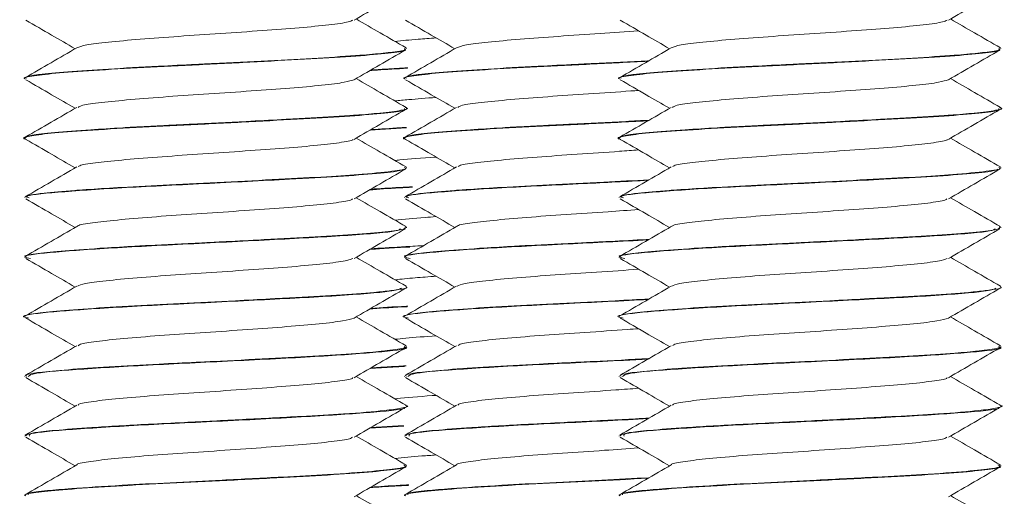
# Model space of a CAD drawing. Header units: millimetres. Extents: x -136 to 1613, y -2821 to -510.
# Tile 40 of 69: x 144 to 165, y -561 to -551. Entities that reach past the tile are written whole.
import ezdxf

# ---------------------------------------------------------------- set-up
doc = ezdxf.new("R2010")
doc.units = ezdxf.units.MM

msp = doc.modelspace()

# ---------------------------------------------------------------- linework, layer by layer
at = {"color": 7, "linetype": 'Continuous', "lineweight": 15}
for p, q in [((152.083, -551.933), (152.083, -551.923)), ((164.542, -551.933), (164.542, -551.923)), ((144.083, -552.548), (144.083, -552.558)), ((152.042, -552.548), (152.042, -552.558)), ((156.542, -552.548), (156.542, -552.558)), ((152.083, -553.183), (152.083, -553.173)), ((164.542, -553.183), (164.542, -553.173)), ((151.316, -553.637), (152.084, -553.59)), ((144.083, -553.799), (144.083, -553.808)), ((152.042, -553.799), (152.042, -553.808)), ((156.542, -553.799), (156.542, -553.808)), ((152.083, -554.433), (152.083, -554.423)), ((164.542, -554.433), (164.542, -554.423)), ((144.083, -555.048), (144.083, -555.058)), ((152.042, -555.048), (152.042, -555.058)), ((156.542, -555.048), (156.542, -555.058)), ((152.083, -555.683), (152.083, -555.673)), ((164.542, -555.683), (164.542, -555.673)), ((144.083, -556.298), (144.083, -556.308)), ((152.042, -556.298), (152.042, -556.308)), ((156.542, -556.298), (156.542, -556.308)), ((152.083, -556.933), (152.083, -556.924)), ((164.542, -556.933), (164.542, -556.924)), ((144.083, -557.548), (144.083, -557.559)), ((152.042, -557.548), (152.042, -557.559)), ((156.542, -557.548), (156.542, -557.559)), ((152.083, -558.184), (152.083, -558.173)), ((164.542, -558.184), (164.542, -558.173)), ((151.314, -558.638), (152.043, -558.595)), ((144.083, -558.798), (144.083, -558.808)), ((152.042, -558.798), (152.042, -558.808)), ((156.542, -558.798), (156.542, -558.808)), ((152.083, -559.433), (152.083, -559.423)), ((164.542, -559.433), (164.542, -559.423)), ((151.311, -559.89), (152.024, -559.845)), ((152.02, -559.835), (151.336, -559.875)), ((144.083, -560.048), (144.083, -560.058)), ((152.042, -560.048), (152.042, -560.058)), ((156.542, -560.048), (156.542, -560.058)), ((152.083, -560.683), (152.083, -560.673)), ((164.542, -560.683), (164.542, -560.673)), ((144.083, -561.298), (144.083, -561.308)), ((152.042, -561.298), (152.042, -561.308)), ((156.542, -561.298), (156.542, -561.308))]:
    msp.add_line(p, q, dxfattribs=at)
for points, knots in [([(150.983, -551.33), (151.162, -551.226), (151.522, -551.017), (151.882, -550.808), (152.062, -550.704)], [0, 0, 0, 0, 0.499689, 1, 1, 1, 1]), ([(163.442, -551.33), (163.622, -551.226), (163.981, -551.017), (164.341, -550.808), (164.521, -550.704)], [0, 0, 0, 0, 0.499695, 1, 1, 1, 1]), ([(144.104, -551.329), (144.284, -551.433), (144.628, -551.633), (144.972, -551.833), (145.137, -551.928)], [0, 0, 0, 0, 0.522696, 1, 1, 1, 1]), ([(145.173, -551.909), (145.225, -551.888), (145.33, -551.847), (145.808, -551.791), (146.476, -551.728), (147.297, -551.668), (148.189, -551.61), (149.068, -551.546), (149.863, -551.489), (150.484, -551.427), (150.873, -551.373), (150.932, -551.341), (150.955, -551.329)], [0, 0, 0, 0, 0.102592, 0.205227, 0.310113, 0.414083, 0.517307, 0.622407, 0.725192, 0.829717, 0.934214, 1, 1, 1, 1]), ([(152.073, -551.909), (151.893, -551.805), (151.545, -551.603), (151.197, -551.401), (151.029, -551.303)], [0, 0, 0, 0, 0.517417, 1, 1, 1, 1]), ([(152.063, -551.329), (152.243, -551.433), (152.588, -551.633), (152.932, -551.833), (153.096, -551.928)], [0, 0, 0, 0, 0.522699, 1, 1, 1, 1]), ([(156.563, -551.329), (156.743, -551.433), (157.088, -551.633), (157.432, -551.833), (157.596, -551.928)], [0, 0, 0, 0, 0.522699, 1, 1, 1, 1]), ([(157.632, -551.909), (157.685, -551.888), (157.789, -551.847), (158.267, -551.791), (158.935, -551.728), (159.756, -551.668), (160.648, -551.61), (161.527, -551.546), (162.322, -551.489), (162.943, -551.427), (163.332, -551.373), (163.391, -551.341), (163.414, -551.329)], [0, 0, 0, 0, 0.1025922, 0.2052275, 0.3101116, 0.4140822, 0.5173073, 0.6224068, 0.7251918, 0.829718, 0.9342143, 1, 1, 1, 1]), ([(164.532, -551.909), (164.352, -551.805), (164.004, -551.603), (163.656, -551.401), (163.488, -551.303)], [0, 0, 0, 0, 0.517423, 1, 1, 1, 1]), ([(153.132, -551.909), (153.185, -551.888), (153.289, -551.847), (153.767, -551.791), (154.435, -551.728), (155.255, -551.668), (156.128, -551.611), (156.681, -551.571), (156.948, -551.552)], [0, 0, 0, 0, 0.167119, 0.33431, 0.505164, 0.674529, 0.842681, 1, 1, 1, 1]), ([(151.84, -551.774), (151.992, -551.759), (152.24, -551.734), (152.575, -551.71), (152.704, -551.701)], [0, 0, 0, 0, 0.614733, 1, 1, 1, 1]), ([(144.087, -552.558), (144.085, -552.558), (144.025, -552.537), (144.243, -552.494), (144.757, -552.437), (145.616, -552.376), (146.689, -552.313), (147.894, -552.256), (149.111, -552.193), (150.237, -552.134), (151.173, -552.075), (151.799, -552.012), (152.097, -551.968), (152.053, -551.94), (152.041, -551.933)], [0, 0, 0, 0, 0.002105, 0.099661, 0.195213, 0.292004, 0.389167, 0.484478, 0.581966, 0.678003, 0.774248, 0.871679, 0.966951, 1, 1, 1, 1]), ([(145.172, -551.908), (144.993, -552.012), (144.633, -552.221), (144.273, -552.43), (144.093, -552.534)], [0, 0, 0, 0, 0.499699, 1, 1, 1, 1]), ([(152.041, -551.923), (152.051, -551.932), (152.082, -551.96), (151.891, -551.988), (151.733, -552.006), (151.729, -552.006), (151.718, -552.008), (151.676, -552.013), (151.502, -552.032), (151.073, -552.071), (150.26, -552.123), (149.188, -552.179), (148.392, -552.22), (147.964, -552.242), (147.851, -552.248), (147.482, -552.266), (146.759, -552.301), (145.807, -552.354), (144.94, -552.413), (144.518, -552.452), (144.331, -552.476), (144.205, -552.496), (144.076, -552.521), (144.11, -552.541), (144.121, -552.548)], [0, 0, 0, 0, 0.0415174, 0.1337373, 0.1339899, 0.1344126, 0.1357806, 0.1405921, 0.158508, 0.2274153, 0.3197332, 0.4116891, 0.5052357, 0.5085595, 0.5142134, 0.5325102, 0.5969619, 0.689791, 0.7820755, 0.8743541, 0.8837834, 0.9025413, 0.9679465, 1, 1, 1, 1]), ([(150.983, -552.58), (151.162, -552.476), (151.522, -552.267), (151.882, -552.058), (152.062, -551.954)], [0, 0, 0, 0, 0.499689, 1, 1, 1, 1]), ([(153.132, -551.908), (152.952, -552.012), (152.592, -552.221), (152.232, -552.43), (152.052, -552.534)], [0, 0, 0, 0, 0.499699, 1, 1, 1, 1]), ([(156.546, -552.558), (156.545, -552.558), (156.484, -552.537), (156.702, -552.494), (157.217, -552.437), (158.076, -552.376), (159.148, -552.313), (160.353, -552.256), (161.571, -552.193), (162.696, -552.134), (163.632, -552.075), (164.258, -552.012), (164.556, -551.968), (164.512, -551.94), (164.5, -551.933)], [0, 0, 0, 0, 0.002105, 0.099662, 0.195213, 0.292004, 0.389167, 0.484477, 0.581965, 0.678002, 0.774247, 0.871678, 0.96695, 1, 1, 1, 1]), ([(157.632, -551.908), (157.452, -552.012), (157.092, -552.221), (156.732, -552.43), (156.552, -552.534)], [0, 0, 0, 0, 0.499697, 1, 1, 1, 1]), ([(164.501, -551.923), (164.51, -551.932), (164.541, -551.96), (164.351, -551.988), (164.192, -552.006), (164.189, -552.006), (164.177, -552.008), (164.135, -552.013), (163.962, -552.032), (163.532, -552.071), (162.719, -552.123), (161.647, -552.179), (160.852, -552.22), (160.424, -552.242), (160.31, -552.248), (159.941, -552.266), (159.218, -552.301), (158.266, -552.354), (157.399, -552.413), (156.977, -552.452), (156.79, -552.476), (156.664, -552.496), (156.536, -552.521), (156.569, -552.541), (156.58, -552.548)], [0, 0, 0, 0, 0.041517, 0.133737, 0.133989, 0.134413, 0.135781, 0.14059, 0.158508, 0.227415, 0.319732, 0.411688, 0.505234, 0.508558, 0.514213, 0.532509, 0.596961, 0.689789, 0.782075, 0.874353, 0.883783, 0.902541, 0.967944, 1, 1, 1, 1]), ([(163.442, -552.58), (163.622, -552.476), (163.981, -552.267), (164.341, -552.058), (164.521, -551.954)], [0, 0, 0, 0, 0.499695, 1, 1, 1, 1]), ([(152.046, -552.558), (152.045, -552.558), (151.984, -552.537), (152.202, -552.494), (152.717, -552.437), (153.575, -552.376), (154.651, -552.313), (155.844, -552.257), (156.717, -552.212), (157.118, -552.191), (157.147, -552.189)], [0, 0, 0, 0, 0.003571, 0.169061, 0.331149, 0.49534, 0.660164, 0.821843, 0.987218, 1, 1, 1, 1]), ([(157.166, -552.178), (157.156, -552.179), (156.791, -552.198), (156.351, -552.22), (155.924, -552.242), (155.81, -552.248), (155.441, -552.266), (154.718, -552.301), (153.766, -552.354), (152.899, -552.413), (152.477, -552.452), (152.29, -552.476), (152.164, -552.496), (152.036, -552.521), (152.069, -552.541), (152.08, -552.548)], [0, 0, 0, 0, 0.0042539, 0.1625859, 0.1682116, 0.1777822, 0.2087495, 0.317837, 0.4749537, 0.6311515, 0.7873366, 0.8032965, 0.8350464, 0.9457444, 1, 1, 1, 1]), ([(151.315, -552.387), (151.367, -552.383), (151.58, -552.367), (151.88, -552.351), (152.107, -552.339)], [0, 0, 0, 0, 0.246085, 1, 1, 1, 1]), ([(152.108, -552.329), (151.953, -552.337), (151.657, -552.353), (151.438, -552.369), (151.334, -552.376)], [0, 0, 0, 0, 0.5259661, 1, 1, 1, 1]), ([(144.104, -552.579), (144.284, -552.683), (144.628, -552.883), (144.972, -553.083), (145.137, -553.178)], [0, 0, 0, 0, 0.522696, 1, 1, 1, 1]), ([(145.2, -553.158), (145.222, -553.144), (145.275, -553.109), (145.662, -553.057), (146.275, -552.996), (147.064, -552.933), (147.944, -552.876), (148.835, -552.813), (149.66, -552.754), (150.336, -552.695), (150.815, -552.633), (150.924, -552.596), (150.976, -552.579)], [0, 0, 0, 0, 0.073533, 0.176469, 0.280747, 0.385428, 0.488104, 0.593137, 0.696598, 0.800284, 0.905258, 1, 1, 1, 1]), ([(152.073, -553.159), (151.893, -553.055), (151.545, -552.853), (151.197, -552.651), (151.029, -552.553)], [0, 0, 0, 0, 0.517417, 1, 1, 1, 1]), ([(152.063, -552.579), (152.243, -552.683), (152.588, -552.883), (152.932, -553.083), (153.096, -553.178)], [0, 0, 0, 0, 0.522699, 1, 1, 1, 1]), ([(156.563, -552.579), (156.743, -552.683), (157.088, -552.883), (157.432, -553.083), (157.596, -553.178)], [0, 0, 0, 0, 0.522699, 1, 1, 1, 1]), ([(157.659, -553.158), (157.681, -553.144), (157.734, -553.109), (158.121, -553.057), (158.735, -552.996), (159.523, -552.933), (160.404, -552.876), (161.294, -552.813), (162.119, -552.754), (162.795, -552.695), (163.274, -552.633), (163.384, -552.596), (163.436, -552.579)], [0, 0, 0, 0, 0.073532, 0.176468, 0.280746, 0.385427, 0.488102, 0.593134, 0.696597, 0.800283, 0.905255, 1, 1, 1, 1]), ([(164.532, -553.159), (164.352, -553.055), (164.004, -552.853), (163.656, -552.651), (163.488, -552.553)], [0, 0, 0, 0, 0.517423, 1, 1, 1, 1]), ([(153.159, -553.158), (153.181, -553.144), (153.234, -553.109), (153.621, -553.057), (154.234, -552.996), (155.025, -552.933), (155.898, -552.877), (156.57, -552.83), (156.894, -552.806), (156.947, -552.802)], [0, 0, 0, 0, 0.119818, 0.287549, 0.457466, 0.628041, 0.795347, 0.966494, 1, 1, 1, 1]), ([(151.84, -553.024), (151.932, -553.015), (152.166, -552.99), (152.5, -552.965), (152.703, -552.95)], [0, 0, 0, 0, 0.390315, 1, 1, 1, 1]), ([(144.118, -553.829), (144.11, -553.827), (144.006, -553.806), (144.15, -553.761), (144.577, -553.702), (145.36, -553.643), (146.38, -553.58), (147.56, -553.523), (148.786, -553.461), (149.947, -553.399), (150.944, -553.342), (151.661, -553.278), (152.053, -553.228), (152.043, -553.196), (152.039, -553.183)], [0, 0, 0, 0, 0.008284, 0.102589, 0.195867, 0.288762, 0.383173, 0.475481, 0.569502, 0.663287, 0.755748, 0.8502, 0.94281, 1, 1, 1, 1]), ([(152.057, -553.159), (152.065, -553.161), (152.15, -553.182), (151.995, -553.221), (151.618, -553.273), (151.16, -553.312), (150.893, -553.331), (150.814, -553.337), (150.508, -553.357), (150.065, -553.382), (149.355, -553.42), (148.598, -553.46), (147.94, -553.494), (147.55, -553.513), (147.536, -553.513), (147.487, -553.516), (147.304, -553.525), (146.944, -553.542), (146.593, -553.56), (146.311, -553.576), (145.964, -553.596), (145.354, -553.634), (144.668, -553.685), (144.172, -553.741), (144.118, -553.779), (144.091, -553.799)], [0, 0, 0, 0, 0.009199, 0.09733, 0.189295, 0.255191, 0.273065, 0.278222, 0.280856, 0.370155, 0.401346, 0.461293, 0.552252, 0.552596, 0.553265, 0.555581, 0.564115, 0.596787, 0.641785, 0.651068, 0.669437, 0.733338, 0.823558, 0.913404, 1, 1, 1, 1]), ([(145.172, -553.158), (144.993, -553.262), (144.633, -553.471), (144.273, -553.68), (144.093, -553.784)], [0, 0, 0, 0, 0.499693, 1, 1, 1, 1]), ([(150.983, -553.83), (151.162, -553.726), (151.522, -553.517), (151.882, -553.308), (152.062, -553.204)], [0, 0, 0, 0, 0.499689, 1, 1, 1, 1]), ([(153.132, -553.158), (152.952, -553.262), (152.592, -553.471), (152.232, -553.68), (152.052, -553.784)], [0, 0, 0, 0, 0.499694, 1, 1, 1, 1]), ([(156.578, -553.829), (156.569, -553.827), (156.465, -553.806), (156.609, -553.761), (157.036, -553.702), (157.82, -553.643), (158.839, -553.58), (160.019, -553.523), (161.245, -553.461), (162.406, -553.399), (163.403, -553.342), (164.12, -553.278), (164.512, -553.228), (164.502, -553.196), (164.498, -553.183)], [0, 0, 0, 0, 0.008284, 0.102588, 0.195866, 0.288762, 0.383172, 0.47548, 0.569502, 0.663287, 0.755747, 0.850201, 0.942809, 1, 1, 1, 1]), ([(164.516, -553.159), (164.524, -553.161), (164.609, -553.182), (164.454, -553.221), (164.077, -553.273), (163.619, -553.312), (163.352, -553.331), (163.273, -553.337), (162.968, -553.357), (162.524, -553.382), (161.814, -553.42), (161.057, -553.46), (160.399, -553.494), (160.01, -553.513), (159.995, -553.513), (159.947, -553.516), (159.763, -553.525), (159.403, -553.542), (159.052, -553.56), (158.77, -553.576), (158.423, -553.596), (157.813, -553.634), (157.127, -553.685), (156.631, -553.741), (156.577, -553.779), (156.551, -553.799)], [0, 0, 0, 0, 0.0092, 0.097329, 0.189295, 0.255189, 0.273064, 0.27822, 0.280855, 0.370155, 0.401346, 0.461292, 0.552252, 0.552596, 0.553265, 0.55558, 0.564115, 0.596787, 0.641784, 0.651068, 0.669438, 0.733338, 0.823558, 0.913403, 1, 1, 1, 1]), ([(157.632, -553.158), (157.452, -553.262), (157.092, -553.471), (156.732, -553.68), (156.552, -553.784)], [0, 0, 0, 0, 0.499691, 1, 1, 1, 1]), ([(163.442, -553.83), (163.622, -553.726), (163.981, -553.517), (164.341, -553.308), (164.521, -553.204)], [0, 0, 0, 0, 0.499695, 1, 1, 1, 1]), ([(152.077, -553.829), (152.069, -553.827), (151.965, -553.806), (152.109, -553.761), (152.537, -553.702), (153.319, -553.643), (154.34, -553.58), (155.515, -553.523), (156.495, -553.474), (157.011, -553.446), (157.147, -553.439)], [0, 0, 0, 0, 0.0137346, 0.1700835, 0.3247319, 0.4787454, 0.6352701, 0.7883093, 0.94419, 1, 1, 1, 1]), ([(157.166, -553.428), (157.006, -553.436), (156.472, -553.464), (155.899, -553.494), (155.51, -553.513), (155.495, -553.513), (155.447, -553.516), (155.263, -553.525), (154.903, -553.542), (154.552, -553.56), (154.27, -553.576), (153.923, -553.596), (153.313, -553.634), (152.627, -553.685), (152.131, -553.741), (152.077, -553.779), (152.051, -553.799)], [0, 0, 0, 0, 0.067635, 0.225062, 0.225658, 0.226817, 0.230824, 0.245595, 0.302143, 0.380021, 0.396087, 0.427882, 0.538476, 0.694625, 0.850123, 1, 1, 1, 1]), ([(152.085, -553.579), (152.044, -553.581), (151.776, -553.597), (151.538, -553.612), (151.336, -553.625)], [0, 0, 0, 0, 0.151616, 1, 1, 1, 1]), ([(144.104, -553.829), (144.284, -553.933), (144.628, -554.133), (144.972, -554.333), (145.137, -554.428)], [0, 0, 0, 0, 0.522696, 1, 1, 1, 1]), ([(145.205, -554.408), (145.21, -554.399), (145.225, -554.37), (145.533, -554.322), (146.087, -554.263), (146.838, -554.2), (147.7, -554.143), (148.597, -554.081), (149.446, -554.019), (150.178, -553.962), (150.692, -553.898), (150.959, -553.857), (150.963, -553.833), (150.964, -553.83)], [0, 0, 0, 0, 0.044402, 0.148487, 0.252144, 0.357497, 0.460494, 0.565412, 0.670065, 0.773235, 0.878636, 0.981969, 1, 1, 1, 1]), ([(152.073, -554.409), (151.893, -554.305), (151.545, -554.103), (151.197, -553.901), (151.029, -553.803)], [0, 0, 0, 0, 0.517417, 1, 1, 1, 1]), ([(152.063, -553.829), (152.243, -553.933), (152.588, -554.133), (152.932, -554.333), (153.096, -554.428)], [0, 0, 0, 0, 0.522699, 1, 1, 1, 1]), ([(156.563, -553.829), (156.743, -553.933), (157.088, -554.133), (157.432, -554.333), (157.596, -554.428)], [0, 0, 0, 0, 0.522699, 1, 1, 1, 1]), ([(157.664, -554.408), (157.669, -554.399), (157.685, -554.37), (157.992, -554.322), (158.547, -554.263), (159.297, -554.2), (160.159, -554.143), (161.057, -554.081), (161.905, -554.019), (162.637, -553.962), (163.151, -553.898), (163.418, -553.857), (163.422, -553.833), (163.423, -553.83)], [0, 0, 0, 0, 0.0443997, 0.148485, 0.2521414, 0.3574944, 0.4604913, 0.5654096, 0.6700628, 0.7732316, 0.8786342, 0.9819686, 1, 1, 1, 1]), ([(164.532, -554.409), (164.352, -554.305), (164.004, -554.103), (163.656, -553.901), (163.488, -553.803)], [0, 0, 0, 0, 0.517423, 1, 1, 1, 1]), ([(153.164, -554.408), (153.169, -554.399), (153.185, -554.37), (153.492, -554.322), (154.046, -554.263), (154.798, -554.2), (155.657, -554.143), (156.407, -554.091), (156.816, -554.061), (156.947, -554.052)], [0, 0, 0, 0, 0.0721956, 0.2414406, 0.4099883, 0.5812959, 0.7487715, 0.9193711, 1, 1, 1, 1]), ([(151.839, -554.274), (151.873, -554.27), (152.091, -554.246), (152.406, -554.22), (152.697, -554.2), (152.702, -554.199)], [0, 0, 0, 0, 0.153702, 0.986968, 1, 1, 1, 1]), ([(145.172, -554.408), (144.993, -554.512), (144.633, -554.721), (144.273, -554.93), (144.093, -555.034)], [0, 0, 0, 0, 0.499693, 1, 1, 1, 1]), ([(152.041, -554.423), (152.054, -554.429), (152.109, -554.453), (151.842, -554.495), (151.281, -554.556), (150.406, -554.615), (149.412, -554.667), (148.267, -554.727), (147.127, -554.783), (146.176, -554.832), (145.536, -554.872), (144.961, -554.913), (144.578, -554.945), (144.279, -554.983), (144.102, -555.014), (144.117, -555.037), (144.124, -555.048)], [0, 0, 0, 0, 0.025787, 0.111299, 0.220654, 0.302389, 0.392181, 0.485709, 0.577609, 0.662975, 0.727794, 0.763832, 0.855243, 0.887262, 0.948522, 1, 1, 1, 1]), ([(144.172, -555.058), (144.147, -555.048), (144.045, -555.008), (144.705, -554.939), (146.034, -554.846), (147.839, -554.759), (149.471, -554.674), (150.696, -554.608), (151.492, -554.545), (151.958, -554.495), (152.002, -554.464), (152.017, -554.454)], [0, 0, 0, 0, 0.0480407, 0.197168, 0.3473864, 0.4957431, 0.6464414, 0.7452593, 0.8462395, 0.9463281, 1, 1, 1, 1]), ([(150.983, -555.08), (151.162, -554.976), (151.522, -554.767), (151.882, -554.558), (152.062, -554.454)], [0, 0, 0, 0, 0.499689, 1, 1, 1, 1]), ([(153.132, -554.408), (152.952, -554.512), (152.592, -554.721), (152.232, -554.93), (152.052, -555.034)], [0, 0, 0, 0, 0.499694, 1, 1, 1, 1]), ([(157.632, -554.408), (157.452, -554.512), (157.092, -554.721), (156.732, -554.93), (156.552, -555.034)], [0, 0, 0, 0, 0.499691, 1, 1, 1, 1]), ([(164.501, -554.423), (164.513, -554.429), (164.569, -554.453), (164.301, -554.495), (163.74, -554.556), (162.866, -554.615), (161.872, -554.667), (160.727, -554.727), (159.586, -554.783), (158.635, -554.832), (157.996, -554.872), (157.42, -554.913), (157.037, -554.945), (156.738, -554.983), (156.561, -555.014), (156.576, -555.037), (156.583, -555.048)], [0, 0, 0, 0, 0.025785, 0.111299, 0.220654, 0.302388, 0.392181, 0.485708, 0.577608, 0.662975, 0.727793, 0.763832, 0.855243, 0.887261, 0.948521, 1, 1, 1, 1]), ([(156.631, -555.058), (156.606, -555.048), (156.504, -555.008), (157.165, -554.939), (158.493, -554.846), (160.298, -554.759), (161.93, -554.674), (163.155, -554.608), (163.951, -554.545), (164.417, -554.495), (164.461, -554.464), (164.476, -554.454)], [0, 0, 0, 0, 0.048043, 0.19717, 0.347388, 0.495745, 0.646442, 0.74526, 0.84624, 0.946328, 1, 1, 1, 1]), ([(163.442, -555.08), (163.622, -554.976), (163.981, -554.767), (164.341, -554.558), (164.521, -554.454)], [0, 0, 0, 0, 0.499695, 1, 1, 1, 1]), ([(157.166, -554.678), (156.852, -554.694), (156.163, -554.73), (155.084, -554.783), (154.136, -554.832), (153.496, -554.872), (152.92, -554.913), (152.537, -554.945), (152.238, -554.983), (152.061, -555.014), (152.076, -555.037), (152.083, -555.048)], [0, 0, 0, 0, 0.130441, 0.285824, 0.430162, 0.539756, 0.600691, 0.755246, 0.809383, 0.91296, 1, 1, 1, 1]), ([(152.131, -555.058), (152.106, -555.048), (152.004, -555.008), (152.666, -554.939), (153.989, -554.846), (155.664, -554.766), (156.699, -554.712), (157.148, -554.688)], [0, 0, 0, 0, 0.078826, 0.323508, 0.569979, 0.813395, 1, 1, 1, 1]), ([(151.309, -554.891), (151.497, -554.876), (151.745, -554.857), (152.118, -554.838), (152.209, -554.833)], [0, 0, 0, 0, 0.758414, 1, 1, 1, 1]), ([(152.211, -554.823), (152.121, -554.827), (151.796, -554.844), (151.529, -554.862), (151.336, -554.875)], [0, 0, 0, 0, 0.277314, 1, 1, 1, 1]), ([(144.104, -555.079), (144.284, -555.183), (144.628, -555.383), (144.972, -555.583), (145.137, -555.678)], [0, 0, 0, 0, 0.522696, 1, 1, 1, 1]), ([(145.189, -555.658), (145.188, -555.655), (145.18, -555.631), (145.423, -555.587), (145.912, -555.53), (146.621, -555.466), (147.459, -555.408), (148.356, -555.348), (149.224, -555.285), (149.995, -555.228), (150.575, -555.165), (150.909, -555.116), (150.941, -555.088), (150.951, -555.079)], [0, 0, 0, 0, 0.015107, 0.11998, 0.223001, 0.328365, 0.431957, 0.53611, 0.641318, 0.744227, 0.849399, 0.953638, 1, 1, 1, 1]), ([(152.073, -555.659), (151.893, -555.555), (151.545, -555.353), (151.197, -555.151), (151.029, -555.053)], [0, 0, 0, 0, 0.517417, 1, 1, 1, 1]), ([(152.063, -555.079), (152.243, -555.183), (152.588, -555.383), (152.932, -555.583), (153.096, -555.678)], [0, 0, 0, 0, 0.522699, 1, 1, 1, 1]), ([(156.563, -555.079), (156.743, -555.183), (157.088, -555.383), (157.432, -555.583), (157.596, -555.678)], [0, 0, 0, 0, 0.522699, 1, 1, 1, 1]), ([(157.648, -555.658), (157.647, -555.655), (157.639, -555.631), (157.883, -555.587), (158.371, -555.53), (159.08, -555.466), (159.918, -555.408), (160.815, -555.348), (161.683, -555.285), (162.454, -555.228), (163.035, -555.165), (163.369, -555.116), (163.401, -555.088), (163.411, -555.079)], [0, 0, 0, 0, 0.015104, 0.119978, 0.222999, 0.328365, 0.431957, 0.53611, 0.641318, 0.744229, 0.849401, 0.953639, 1, 1, 1, 1]), ([(164.532, -555.659), (164.352, -555.555), (164.004, -555.353), (163.656, -555.151), (163.488, -555.053)], [0, 0, 0, 0, 0.517423, 1, 1, 1, 1]), ([(153.148, -555.658), (153.147, -555.655), (153.139, -555.631), (153.383, -555.587), (153.871, -555.53), (154.58, -555.466), (155.417, -555.408), (156.242, -555.353), (156.736, -555.317), (156.947, -555.302)], [0, 0, 0, 0, 0.024604, 0.195436, 0.363248, 0.534882, 0.703624, 0.873281, 1, 1, 1, 1]), ([(151.838, -555.523), (152.034, -555.504), (152.29, -555.479), (152.625, -555.456), (152.703, -555.45)], [0, 0, 0, 0, 0.765607, 1, 1, 1, 1]), ([(144.199, -556.329), (144.151, -556.318), (143.973, -556.277), (144.521, -556.204), (145.748, -556.114), (147.497, -556.025), (149.36, -555.931), (150.933, -555.845), (151.893, -555.765), (151.943, -555.719), (151.96, -555.704)], [0, 0, 0, 0, 0.053688, 0.198985, 0.34361, 0.487692, 0.633452, 0.777059, 0.92291, 1, 1, 1, 1]), ([(152.056, -555.659), (152.062, -555.676), (152.073, -555.713), (151.68, -555.766), (151.002, -555.827), (150.068, -555.883), (149.099, -555.934), (148.323, -555.974), (147.55, -556.013), (146.989, -556.04), (146.518, -556.064), (146.162, -556.084), (145.535, -556.122), (144.795, -556.174), (144.274, -556.229), (144.045, -556.273), (144.098, -556.295), (144.105, -556.298)], [0, 0, 0, 0, 0.080812, 0.170448, 0.261935, 0.351649, 0.442137, 0.501383, 0.53369, 0.622979, 0.633489, 0.652235, 0.714344, 0.805169, 0.894619, 0.986079, 1, 1, 1, 1]), ([(145.172, -555.658), (144.993, -555.762), (144.633, -555.971), (144.273, -556.18), (144.093, -556.284)], [0, 0, 0, 0, 0.499693, 1, 1, 1, 1]), ([(150.983, -556.33), (151.162, -556.226), (151.522, -556.017), (151.882, -555.808), (152.062, -555.704)], [0, 0, 0, 0, 0.499689, 1, 1, 1, 1]), ([(153.132, -555.658), (152.952, -555.762), (152.592, -555.971), (152.232, -556.18), (152.052, -556.284)], [0, 0, 0, 0, 0.499694, 1, 1, 1, 1]), ([(156.658, -556.329), (156.61, -556.318), (156.432, -556.277), (156.98, -556.204), (158.207, -556.114), (159.956, -556.025), (161.819, -555.931), (163.393, -555.845), (164.352, -555.765), (164.402, -555.719), (164.419, -555.704)], [0, 0, 0, 0, 0.0536905, 0.1989864, 0.3436105, 0.4876937, 0.6334524, 0.7770598, 0.9229109, 1, 1, 1, 1]), ([(164.515, -555.659), (164.521, -555.676), (164.532, -555.713), (164.139, -555.766), (163.461, -555.827), (162.527, -555.883), (161.559, -555.934), (160.782, -555.974), (160.009, -556.013), (159.448, -556.04), (158.977, -556.064), (158.621, -556.084), (157.994, -556.122), (157.254, -556.174), (156.733, -556.229), (156.504, -556.273), (156.557, -556.295), (156.564, -556.298)], [0, 0, 0, 0, 0.08081, 0.170449, 0.261935, 0.351648, 0.442136, 0.501383, 0.53369, 0.622979, 0.633489, 0.652235, 0.714345, 0.805169, 0.894621, 0.98608, 1, 1, 1, 1]), ([(157.632, -555.658), (157.452, -555.762), (157.092, -555.971), (156.732, -556.18), (156.552, -556.284)], [0, 0, 0, 0, 0.499691, 1, 1, 1, 1]), ([(163.442, -556.33), (163.622, -556.226), (163.981, -556.017), (164.341, -555.808), (164.521, -555.704)], [0, 0, 0, 0, 0.499695, 1, 1, 1, 1]), ([(152.158, -556.329), (152.11, -556.318), (151.932, -556.277), (152.481, -556.204), (153.703, -556.114), (155.426, -556.027), (156.586, -555.968), (157.147, -555.939)], [0, 0, 0, 0, 0.086197, 0.319462, 0.551649, 0.782967, 1, 1, 1, 1]), ([(157.166, -555.928), (157.085, -555.932), (156.769, -555.949), (156.281, -555.974), (155.511, -556.013), (154.948, -556.04), (154.477, -556.064), (154.121, -556.084), (153.494, -556.122), (152.754, -556.174), (152.233, -556.229), (152.004, -556.273), (152.057, -556.295), (152.064, -556.298)], [0, 0, 0, 0, 0.035557, 0.137985, 0.193837, 0.348201, 0.366371, 0.398779, 0.506156, 0.663174, 0.817819, 0.975935, 1, 1, 1, 1]), ([(151.311, -556.14), (151.417, -556.131), (151.632, -556.114), (151.978, -556.096), (152.153, -556.088)], [0, 0, 0, 0, 0.496022, 1, 1, 1, 1]), ([(152.439, -556.059), (152.419, -556.06), (152.323, -556.065), (151.991, -556.084), (151.611, -556.105), (151.382, -556.122), (151.335, -556.126)], [0, 0, 0, 0, 0.051011, 0.234045, 0.840431, 1, 1, 1, 1]), ([(144.104, -556.329), (144.284, -556.433), (144.628, -556.633), (144.972, -556.833), (145.137, -556.928)], [0, 0, 0, 0, 0.522696, 1, 1, 1, 1]), ([(145.184, -556.909), (145.225, -556.89), (145.312, -556.851), (145.76, -556.796), (146.411, -556.734), (147.223, -556.673), (148.112, -556.615), (148.995, -556.552), (149.8, -556.494), (150.439, -556.433), (150.855, -556.376), (150.929, -556.343), (150.959, -556.329)], [0, 0, 0, 0, 0.093564, 0.196223, 0.300944, 0.405166, 0.508147, 0.613255, 0.716182, 0.820471, 0.925146, 1, 1, 1, 1]), ([(152.073, -556.909), (151.893, -556.805), (151.545, -556.603), (151.197, -556.401), (151.029, -556.303)], [0, 0, 0, 0, 0.517417, 1, 1, 1, 1]), ([(152.063, -556.329), (152.243, -556.433), (152.588, -556.633), (152.932, -556.833), (153.096, -556.928)], [0, 0, 0, 0, 0.522699, 1, 1, 1, 1]), ([(156.563, -556.329), (156.743, -556.433), (157.088, -556.633), (157.432, -556.833), (157.596, -556.928)], [0, 0, 0, 0, 0.522699, 1, 1, 1, 1]), ([(157.643, -556.909), (157.684, -556.89), (157.771, -556.851), (158.219, -556.796), (158.871, -556.734), (159.682, -556.673), (160.571, -556.615), (161.454, -556.552), (162.259, -556.494), (162.899, -556.433), (163.314, -556.376), (163.388, -556.343), (163.418, -556.329)], [0, 0, 0, 0, 0.093564, 0.196223, 0.300944, 0.405166, 0.508147, 0.613254, 0.716182, 0.820471, 0.925145, 1, 1, 1, 1]), ([(164.532, -556.909), (164.352, -556.805), (164.004, -556.603), (163.656, -556.401), (163.488, -556.303)], [0, 0, 0, 0, 0.517423, 1, 1, 1, 1]), ([(153.143, -556.909), (153.184, -556.89), (153.271, -556.851), (153.719, -556.796), (154.37, -556.734), (155.185, -556.673), (156.063, -556.613), (156.681, -556.577), (156.947, -556.552), (156.948, -556.552)], [0, 0, 0, 0, 0.1525294, 0.3198844, 0.4906003, 0.660503, 0.8283819, 0.999728, 1, 1, 1, 1]), ([(151.84, -556.774), (151.973, -556.761), (152.217, -556.736), (152.551, -556.712), (152.704, -556.701)], [0, 0, 0, 0, 0.544818, 1, 1, 1, 1]), ([(144.166, -557.579), (144.135, -557.574), (143.938, -557.538), (144.375, -557.469), (145.472, -557.381), (147.163, -557.29), (149.03, -557.199), (150.685, -557.111), (151.796, -557.026), (151.926, -556.975), (151.98, -556.954)], [0, 0, 0, 0, 0.027136, 0.173017, 0.316999, 0.461871, 0.606991, 0.750854, 0.896801, 1, 1, 1, 1]), ([(152.067, -556.924), (152.072, -556.925), (152.136, -556.946), (151.979, -556.971), (151.728, -557.008), (151.348, -557.048), (150.656, -557.1), (149.859, -557.143), (149.131, -557.182), (148.364, -557.222), (147.334, -557.273), (146.221, -557.329), (145.268, -557.39), (144.546, -557.445), (144.181, -557.496), (144.078, -557.531), (144.086, -557.546), (144.087, -557.548)], [0, 0, 0, 0, 0.007985, 0.095701, 0.130148, 0.188729, 0.282003, 0.373306, 0.407928, 0.466897, 0.55954, 0.651203, 0.744766, 0.836524, 0.929054, 0.989848, 1, 1, 1, 1]), ([(145.172, -556.908), (144.993, -557.012), (144.633, -557.221), (144.273, -557.43), (144.093, -557.534)], [0, 0, 0, 0, 0.499693, 1, 1, 1, 1]), ([(150.983, -557.58), (151.162, -557.476), (151.522, -557.267), (151.882, -557.058), (152.062, -556.954)], [0, 0, 0, 0, 0.499689, 1, 1, 1, 1]), ([(153.132, -556.908), (152.952, -557.012), (152.592, -557.221), (152.232, -557.43), (152.052, -557.534)], [0, 0, 0, 0, 0.499694, 1, 1, 1, 1]), ([(156.625, -557.579), (156.594, -557.574), (156.397, -557.538), (156.835, -557.469), (157.931, -557.381), (159.623, -557.29), (161.49, -557.199), (163.145, -557.111), (164.255, -557.026), (164.385, -556.975), (164.439, -556.954)], [0, 0, 0, 0, 0.027137, 0.173017, 0.317, 0.461871, 0.606991, 0.750855, 0.8968, 1, 1, 1, 1]), ([(164.526, -556.924), (164.531, -556.925), (164.595, -556.946), (164.438, -556.971), (164.187, -557.008), (163.807, -557.048), (163.115, -557.1), (162.318, -557.143), (161.59, -557.182), (160.823, -557.222), (159.793, -557.273), (158.68, -557.329), (157.727, -557.39), (157.005, -557.445), (156.64, -557.496), (156.537, -557.531), (156.545, -557.546), (156.547, -557.548)], [0, 0, 0, 0, 0.007986, 0.095702, 0.130149, 0.18873, 0.282002, 0.373306, 0.407928, 0.466897, 0.55954, 0.651203, 0.744765, 0.836524, 0.929055, 0.989849, 1, 1, 1, 1]), ([(157.632, -556.908), (157.452, -557.012), (157.092, -557.221), (156.732, -557.43), (156.552, -557.534)], [0, 0, 0, 0, 0.499691, 1, 1, 1, 1]), ([(163.442, -557.58), (163.622, -557.476), (163.981, -557.267), (164.341, -557.058), (164.521, -556.954)], [0, 0, 0, 0, 0.499695, 1, 1, 1, 1]), ([(152.125, -557.579), (152.094, -557.574), (151.897, -557.538), (152.333, -557.469), (153.436, -557.381), (155.104, -557.29), (156.486, -557.225), (157.085, -557.192), (157.148, -557.189)], [0, 0, 0, 0, 0.043495, 0.277312, 0.508088, 0.740287, 0.972887, 1, 1, 1, 1]), ([(157.166, -557.178), (156.931, -557.19), (156.32, -557.222), (155.292, -557.273), (154.18, -557.329), (153.227, -557.39), (152.505, -557.445), (152.14, -557.496), (152.037, -557.531), (152.045, -557.546), (152.047, -557.548)], [0, 0, 0, 0, 0.09736, 0.254221, 0.409424, 0.567841, 0.723206, 0.879877, 0.982813, 1, 1, 1, 1]), ([(151.315, -557.387), (151.341, -557.385), (151.523, -557.37), (151.833, -557.355), (152.1, -557.341)], [0, 0, 0, 0, 0.141398, 1, 1, 1, 1]), ([(152.112, -557.327), (152.101, -557.328), (151.801, -557.343), (151.563, -557.36), (151.334, -557.376)], [0, 0, 0, 0, 0.035405, 1, 1, 1, 1]), ([(144.104, -557.579), (144.284, -557.683), (144.628, -557.883), (144.972, -558.083), (145.137, -558.178)], [0, 0, 0, 0, 0.522696, 1, 1, 1, 1]), ([(145.204, -558.158), (145.219, -558.145), (145.259, -558.112), (145.619, -558.061), (146.215, -558.001), (146.992, -557.938), (147.867, -557.882), (148.76, -557.819), (149.594, -557.759), (150.286, -557.7), (150.793, -557.637), (150.92, -557.599), (150.983, -557.58)], [0, 0, 0, 0, 0.06443, 0.167777, 0.271993, 0.37703, 0.479847, 0.584988, 0.688961, 0.792532, 0.897783, 1, 1, 1, 1]), ([(152.073, -558.159), (151.893, -558.055), (151.545, -557.853), (151.197, -557.651), (151.029, -557.553)], [0, 0, 0, 0, 0.517417, 1, 1, 1, 1]), ([(152.063, -557.579), (152.243, -557.683), (152.588, -557.883), (152.932, -558.083), (153.096, -558.178)], [0, 0, 0, 0, 0.522699, 1, 1, 1, 1]), ([(156.563, -557.579), (156.743, -557.683), (157.088, -557.883), (157.432, -558.083), (157.596, -558.178)], [0, 0, 0, 0, 0.522699, 1, 1, 1, 1]), ([(157.663, -558.158), (157.678, -558.145), (157.718, -558.112), (158.078, -558.061), (158.674, -558.001), (159.451, -557.938), (160.327, -557.882), (161.22, -557.819), (162.054, -557.759), (162.745, -557.7), (163.252, -557.637), (163.379, -557.599), (163.442, -557.58)], [0, 0, 0, 0, 0.06443, 0.167777, 0.271993, 0.37703, 0.479848, 0.584988, 0.688962, 0.792533, 0.897785, 1, 1, 1, 1]), ([(164.532, -558.159), (164.352, -558.055), (164.004, -557.853), (163.656, -557.651), (163.488, -557.553)], [0, 0, 0, 0, 0.517423, 1, 1, 1, 1]), ([(153.163, -558.158), (153.178, -558.145), (153.218, -558.112), (153.578, -558.061), (154.174, -558.001), (154.952, -557.938), (155.822, -557.882), (156.519, -557.833), (156.87, -557.807), (156.947, -557.802)], [0, 0, 0, 0, 0.104796, 0.272891, 0.4424, 0.613243, 0.780478, 0.951488, 1, 1, 1, 1]), ([(151.84, -558.024), (151.913, -558.016), (152.143, -557.992), (152.476, -557.967), (152.703, -557.95)], [0, 0, 0, 0, 0.317475, 1, 1, 1, 1]), ([(145.172, -558.158), (144.993, -558.262), (144.633, -558.471), (144.273, -558.68), (144.093, -558.784)], [0, 0, 0, 0, 0.499693, 1, 1, 1, 1]), ([(152.042, -558.173), (152.052, -558.182), (152.084, -558.21), (151.897, -558.235), (151.737, -558.255), (151.725, -558.257), (151.682, -558.262), (151.51, -558.281), (151.084, -558.32), (150.276, -558.372), (149.206, -558.428), (148.383, -558.471), (147.871, -558.497), (147.489, -558.515), (146.771, -558.55), (145.822, -558.603), (144.952, -558.662), (144.526, -558.701), (144.336, -558.726), (144.209, -558.745), (144.078, -558.771), (144.111, -558.791), (144.122, -558.798)], [0, 0, 0, 0, 0.040007, 0.132235, 0.133037, 0.134514, 0.139491, 0.157541, 0.225901, 0.318267, 0.410176, 0.503727, 0.513922, 0.53263, 0.595489, 0.688276, 0.780572, 0.872858, 0.882718, 0.901617, 0.966432, 1, 1, 1, 1]), ([(144.154, -558.808), (144.175, -558.784), (144.222, -558.729), (145.244, -558.648), (146.83, -558.555), (148.691, -558.466), (150.443, -558.376), (151.637, -558.283), (152.18, -558.222), (152.051, -558.188), (152.036, -558.184)], [0, 0, 0, 0, 0.113779, 0.257417, 0.403051, 0.547306, 0.691726, 0.837221, 0.9809, 1, 1, 1, 1]), ([(150.983, -558.83), (151.162, -558.726), (151.522, -558.517), (151.882, -558.308), (152.062, -558.204)], [0, 0, 0, 0, 0.499689, 1, 1, 1, 1]), ([(153.132, -558.158), (152.952, -558.262), (152.592, -558.471), (152.232, -558.68), (152.052, -558.784)], [0, 0, 0, 0, 0.499694, 1, 1, 1, 1]), ([(157.632, -558.158), (157.452, -558.262), (157.092, -558.471), (156.732, -558.68), (156.552, -558.784)], [0, 0, 0, 0, 0.499691, 1, 1, 1, 1]), ([(164.501, -558.173), (164.511, -558.182), (164.543, -558.21), (164.356, -558.235), (164.196, -558.255), (164.184, -558.257), (164.141, -558.262), (163.969, -558.281), (163.543, -558.32), (162.736, -558.372), (161.665, -558.428), (160.842, -558.471), (160.331, -558.497), (159.948, -558.515), (159.23, -558.55), (158.281, -558.603), (157.412, -558.662), (156.985, -558.701), (156.795, -558.726), (156.668, -558.745), (156.537, -558.771), (156.57, -558.791), (156.581, -558.798)], [0, 0, 0, 0, 0.040009, 0.132236, 0.133038, 0.134515, 0.139492, 0.157542, 0.225902, 0.318267, 0.410176, 0.503727, 0.513923, 0.53263, 0.595488, 0.688277, 0.780572, 0.872859, 0.882719, 0.901617, 0.966431, 1, 1, 1, 1]), ([(156.614, -558.808), (156.634, -558.784), (156.681, -558.729), (157.703, -558.648), (159.289, -558.555), (161.15, -558.466), (162.902, -558.376), (164.097, -558.283), (164.64, -558.222), (164.51, -558.188), (164.495, -558.184)], [0, 0, 0, 0, 0.113778, 0.257416, 0.403051, 0.547306, 0.691726, 0.83722, 0.9809, 1, 1, 1, 1]), ([(163.442, -558.83), (163.622, -558.726), (163.981, -558.517), (164.341, -558.308), (164.521, -558.204)], [0, 0, 0, 0, 0.499695, 1, 1, 1, 1]), ([(157.166, -558.428), (157.162, -558.428), (156.803, -558.448), (156.341, -558.471), (155.831, -558.497), (155.448, -558.515), (154.73, -558.55), (153.781, -558.603), (152.912, -558.662), (152.485, -558.701), (152.295, -558.726), (152.168, -558.745), (152.037, -558.771), (152.07, -558.791), (152.081, -558.798)], [0, 0, 0, 0, 0.0015587, 0.159919, 0.177178, 0.208845, 0.315251, 0.4723211, 0.6285556, 0.784778, 0.8014682, 0.8334594, 0.9431756, 1, 1, 1, 1]), ([(152.114, -558.808), (152.134, -558.784), (152.18, -558.729), (153.207, -558.648), (154.775, -558.555), (156.258, -558.487), (156.978, -558.447), (157.148, -558.438)], [0, 0, 0, 0, 0.192232, 0.434915, 0.680971, 0.924695, 1, 1, 1, 1]), ([(152.075, -558.581), (151.937, -558.588), (151.653, -558.603), (151.442, -558.618), (151.334, -558.626)], [0, 0, 0, 0, 0.4856745, 1, 1, 1, 1]), ([(144.104, -558.829), (144.284, -558.933), (144.628, -559.133), (144.972, -559.333), (145.137, -559.428)], [0, 0, 0, 0, 0.522696, 1, 1, 1, 1]), ([(145.202, -559.408), (145.204, -559.401), (145.211, -559.373), (145.496, -559.326), (146.031, -559.268), (146.768, -559.205), (147.624, -559.147), (148.522, -559.086), (149.377, -559.024), (150.122, -558.967), (150.657, -558.904), (150.943, -558.86), (150.955, -558.835), (150.958, -558.829)], [0, 0, 0, 0, 0.035159, 0.139532, 0.242932, 0.348331, 0.451457, 0.556174, 0.661042, 0.764072, 0.869443, 0.973024, 1, 1, 1, 1]), ([(152.073, -559.409), (151.893, -559.305), (151.545, -559.103), (151.197, -558.901), (151.029, -558.803)], [0, 0, 0, 0, 0.517424, 1, 1, 1, 1]), ([(152.063, -558.829), (152.243, -558.933), (152.588, -559.133), (152.932, -559.333), (153.096, -559.428)], [0, 0, 0, 0, 0.522699, 1, 1, 1, 1]), ([(156.563, -558.829), (156.743, -558.933), (157.088, -559.133), (157.432, -559.333), (157.596, -559.428)], [0, 0, 0, 0, 0.522699, 1, 1, 1, 1]), ([(157.661, -559.408), (157.663, -559.401), (157.67, -559.373), (157.955, -559.326), (158.49, -559.268), (159.228, -559.205), (160.083, -559.147), (160.981, -559.086), (161.836, -559.024), (162.581, -558.967), (163.117, -558.904), (163.403, -558.86), (163.414, -558.835), (163.417, -558.829)], [0, 0, 0, 0, 0.035159, 0.139532, 0.242931, 0.34833, 0.451456, 0.556174, 0.661043, 0.764071, 0.869442, 0.973024, 1, 1, 1, 1]), ([(164.532, -559.409), (164.352, -559.305), (164.004, -559.103), (163.656, -558.901), (163.488, -558.803)], [0, 0, 0, 0, 0.517429, 1, 1, 1, 1]), ([(153.161, -559.408), (153.163, -559.401), (153.17, -559.373), (153.455, -559.326), (153.99, -559.268), (154.728, -559.205), (155.581, -559.148), (156.355, -559.095), (156.791, -559.063), (156.947, -559.052)], [0, 0, 0, 0, 0.057195, 0.226986, 0.39519, 0.566649, 0.734411, 0.90476, 1, 1, 1, 1]), ([(151.838, -559.273), (151.854, -559.271), (152.05, -559.25), (152.362, -559.223), (152.674, -559.202), (152.702, -559.2)], [0, 0, 0, 0, 0.0751879, 0.917996, 1, 1, 1, 1]), ([(145.172, -559.408), (144.993, -559.512), (144.633, -559.721), (144.273, -559.93), (144.093, -560.034)], [0, 0, 0, 0, 0.499693, 1, 1, 1, 1]), ([(152.057, -559.409), (152.064, -559.411), (152.161, -559.432), (152.004, -559.469), (151.612, -559.525), (150.878, -559.586), (149.835, -559.645), (148.675, -559.706), (147.565, -559.762), (146.475, -559.815), (145.496, -559.873), (144.716, -559.932), (144.19, -559.987), (144.133, -560.026), (144.1, -560.048)], [0, 0, 0, 0, 0.007619, 0.097574, 0.174737, 0.282918, 0.367135, 0.467559, 0.562507, 0.622985, 0.730584, 0.822025, 0.899391, 1, 1, 1, 1]), ([(144.183, -560.058), (144.173, -560.039), (144.146, -559.99), (145.013, -559.915), (146.507, -559.821), (148.354, -559.734), (150.156, -559.641), (151.455, -559.551), (152.101, -559.49), (152.034, -559.456), (152.028, -559.454)], [0, 0, 0, 0, 0.0902349, 0.238739, 0.3895909, 0.5381751, 0.6883473, 0.8378483, 0.9867696, 1, 1, 1, 1]), ([(150.983, -560.08), (151.162, -559.976), (151.522, -559.767), (151.882, -559.558), (152.062, -559.454)], [0, 0, 0, 0, 0.499689, 1, 1, 1, 1]), ([(153.132, -559.408), (152.952, -559.512), (152.592, -559.721), (152.232, -559.93), (152.052, -560.034)], [0, 0, 0, 0, 0.499694, 1, 1, 1, 1]), ([(157.632, -559.408), (157.452, -559.512), (157.092, -559.721), (156.732, -559.93), (156.552, -560.034)], [0, 0, 0, 0, 0.499691, 1, 1, 1, 1]), ([(164.516, -559.409), (164.523, -559.411), (164.62, -559.432), (164.463, -559.469), (164.071, -559.525), (163.337, -559.586), (162.295, -559.645), (161.134, -559.706), (160.024, -559.762), (158.934, -559.815), (157.956, -559.873), (157.175, -559.932), (156.65, -559.987), (156.592, -560.026), (156.559, -560.048)], [0, 0, 0, 0, 0.00762, 0.097576, 0.174738, 0.282919, 0.367136, 0.467559, 0.562507, 0.622985, 0.730585, 0.822025, 0.899391, 1, 1, 1, 1]), ([(156.642, -560.058), (156.632, -560.039), (156.605, -559.99), (157.472, -559.915), (158.966, -559.821), (160.813, -559.734), (162.615, -559.641), (163.914, -559.551), (164.56, -559.49), (164.493, -559.456), (164.488, -559.454)], [0, 0, 0, 0, 0.090235, 0.238739, 0.389591, 0.538175, 0.688348, 0.837848, 0.98677, 1, 1, 1, 1]), ([(163.442, -560.08), (163.622, -559.976), (163.981, -559.767), (164.341, -559.558), (164.521, -559.454)], [0, 0, 0, 0, 0.499695, 1, 1, 1, 1]), ([(157.167, -559.678), (156.98, -559.688), (156.411, -559.718), (155.521, -559.762), (154.435, -559.815), (153.455, -559.873), (152.675, -559.932), (152.15, -559.987), (152.092, -560.026), (152.059, -560.048)], [0, 0, 0, 0, 0.079868, 0.243952, 0.348466, 0.534414, 0.692434, 0.826134, 1, 1, 1, 1]), ([(152.142, -560.058), (152.132, -560.039), (152.104, -559.99), (152.975, -559.915), (154.457, -559.821), (156.025, -559.749), (156.869, -559.703), (157.148, -559.688)], [0, 0, 0, 0, 0.147524, 0.390316, 0.636943, 0.879865, 1, 1, 1, 1]), ([(144.104, -560.079), (144.284, -560.183), (144.628, -560.383), (144.972, -560.583), (145.137, -560.678)], [0, 0, 0, 0, 0.522709, 1, 1, 1, 1]), ([(145.18, -560.657), (145.179, -560.656), (145.167, -560.635), (145.393, -560.592), (145.859, -560.535), (146.555, -560.472), (147.384, -560.413), (148.279, -560.353), (149.153, -560.29), (149.935, -560.233), (150.534, -560.171), (150.893, -560.119), (150.937, -560.089), (150.952, -560.079)], [0, 0, 0, 0, 0.005889, 0.110934, 0.213866, 0.319156, 0.423045, 0.526881, 0.632186, 0.735128, 0.840146, 0.944648, 1, 1, 1, 1]), ([(152.073, -560.659), (151.893, -560.555), (151.545, -560.353), (151.197, -560.151), (151.029, -560.053)], [0, 0, 0, 0, 0.517424, 1, 1, 1, 1]), ([(152.063, -560.079), (152.243, -560.183), (152.588, -560.383), (152.932, -560.583), (153.096, -560.678)], [0, 0, 0, 0, 0.522712, 1, 1, 1, 1]), ([(156.563, -560.079), (156.743, -560.183), (157.088, -560.383), (157.432, -560.583), (157.596, -560.678)], [0, 0, 0, 0, 0.522711, 1, 1, 1, 1]), ([(157.639, -560.657), (157.638, -560.656), (157.626, -560.635), (157.852, -560.592), (158.318, -560.535), (159.014, -560.472), (159.843, -560.413), (160.738, -560.353), (161.612, -560.29), (162.394, -560.233), (162.994, -560.171), (163.352, -560.119), (163.396, -560.089), (163.411, -560.079)], [0, 0, 0, 0, 0.005888, 0.110934, 0.213867, 0.319157, 0.423046, 0.526883, 0.632187, 0.735129, 0.840149, 0.944651, 1, 1, 1, 1]), ([(164.532, -560.659), (164.352, -560.555), (164.004, -560.353), (163.656, -560.151), (163.488, -560.053)], [0, 0, 0, 0, 0.517429, 1, 1, 1, 1]), ([(153.139, -560.657), (153.138, -560.656), (153.126, -560.635), (153.353, -560.592), (153.818, -560.535), (154.514, -560.472), (155.342, -560.413), (156.189, -560.357), (156.711, -560.319), (156.947, -560.302)], [0, 0, 0, 0, 0.009598, 0.180834, 0.3486255, 0.520259, 0.6896098, 0.8588748, 1, 1, 1, 1]), ([(151.839, -560.524), (152.015, -560.506), (152.267, -560.481), (152.602, -560.458), (152.704, -560.45)], [0, 0, 0, 0, 0.696253, 1, 1, 1, 1]), ([(144.102, -561.308), (144.096, -561.306), (144.038, -561.283), (144.278, -561.238), (144.831, -561.181), (145.715, -561.119), (146.806, -561.058), (148.017, -561), (149.23, -560.937), (150.34, -560.879), (151.252, -560.818), (151.843, -560.756), (152.111, -560.714), (152.059, -560.688), (152.049, -560.683)], [0, 0, 0, 0, 0.011821, 0.109355, 0.204744, 0.30178, 0.39874, 0.494178, 0.591729, 0.687475, 0.784044, 0.881353, 0.976622, 1, 1, 1, 1]), ([(145.172, -560.658), (144.993, -560.762), (144.633, -560.971), (144.273, -561.18), (144.093, -561.284)], [0, 0, 0, 0, 0.499693, 1, 1, 1, 1]), ([(152.018, -560.658), (152.045, -560.67), (152.105, -560.697), (151.882, -560.74), (151.392, -560.797), (150.526, -560.858), (149.43, -560.916), (148.279, -560.977), (147.122, -561.033), (146.011, -561.091), (145.124, -561.149), (144.5, -561.202), (144.148, -561.246), (144.152, -561.274), (144.153, -561.284)], [0, 0, 0, 0, 0.0566589, 0.1222792, 0.2181411, 0.3237416, 0.4107042, 0.5125242, 0.5998791, 0.6860308, 0.7956734, 0.8664057, 0.954111, 1, 1, 1, 1]), ([(150.983, -561.33), (151.162, -561.226), (151.522, -561.017), (151.882, -560.808), (152.062, -560.704)], [0, 0, 0, 0, 0.499689, 1, 1, 1, 1]), ([(153.132, -560.658), (152.952, -560.762), (152.592, -560.971), (152.232, -561.18), (152.052, -561.284)], [0, 0, 0, 0, 0.499694, 1, 1, 1, 1]), ([(156.562, -561.308), (156.555, -561.306), (156.497, -561.283), (156.737, -561.238), (157.291, -561.181), (158.174, -561.119), (159.265, -561.058), (160.477, -561), (161.689, -560.937), (162.799, -560.879), (163.711, -560.818), (164.302, -560.756), (164.571, -560.714), (164.518, -560.688), (164.508, -560.683)], [0, 0, 0, 0, 0.011821, 0.109357, 0.204745, 0.301782, 0.398741, 0.494178, 0.591729, 0.687476, 0.784044, 0.881353, 0.976622, 1, 1, 1, 1]), ([(157.632, -560.658), (157.452, -560.762), (157.092, -560.971), (156.732, -561.18), (156.552, -561.284)], [0, 0, 0, 0, 0.499691, 1, 1, 1, 1]), ([(164.477, -560.658), (164.505, -560.67), (164.564, -560.697), (164.341, -560.74), (163.851, -560.797), (162.985, -560.858), (161.889, -560.916), (160.738, -560.977), (159.581, -561.033), (158.47, -561.091), (157.584, -561.149), (156.959, -561.202), (156.608, -561.246), (156.611, -561.274), (156.612, -561.284)], [0, 0, 0, 0, 0.056658, 0.122279, 0.21814, 0.323742, 0.410704, 0.512524, 0.599879, 0.686031, 0.795673, 0.866406, 0.954111, 1, 1, 1, 1]), ([(163.442, -561.33), (163.622, -561.226), (163.981, -561.017), (164.341, -560.808), (164.521, -560.704)], [0, 0, 0, 0, 0.499695, 1, 1, 1, 1]), ([(152.062, -561.308), (152.055, -561.306), (151.997, -561.283), (152.237, -561.238), (152.791, -561.181), (153.675, -561.119), (154.764, -561.058), (155.971, -561.001), (156.755, -560.96), (157.147, -560.939)], [0, 0, 0, 0, 0.020063, 0.185614, 0.347517, 0.512219, 0.67679, 0.838778, 1, 1, 1, 1]), ([(157.166, -560.928), (156.838, -560.945), (156.155, -560.981), (155.079, -561.033), (153.97, -561.091), (153.084, -561.149), (152.459, -561.202), (152.108, -561.246), (152.111, -561.274), (152.112, -561.284)], [0, 0, 0, 0, 0.141895, 0.295667, 0.447319, 0.640322, 0.764834, 0.919221, 1, 1, 1, 1]), ([(151.314, -561.138), (151.397, -561.132), (151.621, -561.115), (151.931, -561.098), (152.126, -561.088)], [0, 0, 0, 0, 0.372846, 1, 1, 1, 1]), ([(152.129, -561.077), (152.069, -561.08), (151.757, -561.096), (151.522, -561.113), (151.332, -561.127)], [0, 0, 0, 0, 0.192327, 1, 1, 1, 1]), ([(152.073, -561.909), (151.893, -561.805), (151.545, -561.603), (151.197, -561.401), (151.029, -561.303)], [0, 0, 0, 0, 0.517424, 1, 1, 1, 1]), ([(164.532, -561.909), (164.352, -561.805), (164.004, -561.603), (163.656, -561.401), (163.488, -561.303)], [0, 0, 0, 0, 0.517429, 1, 1, 1, 1])]:
    msp.add_open_spline(points, degree=3, knots=knots, dxfattribs=at)

doc.saveas('drawing.dxf')
